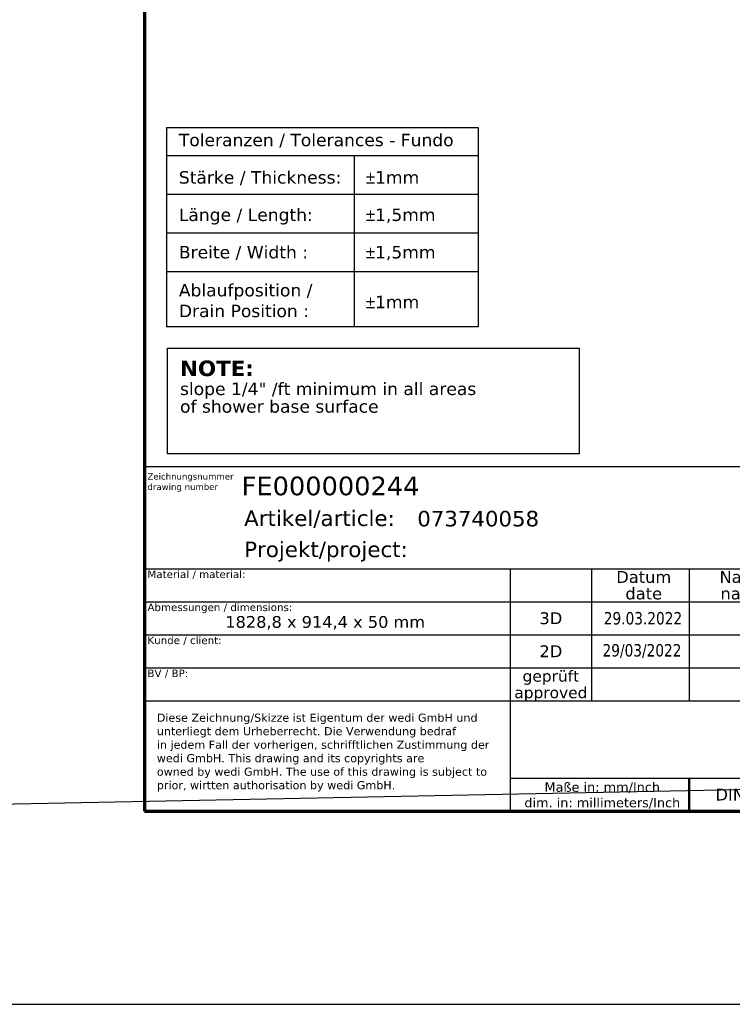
# Model space of a CAD drawing. Header units: millimetres. Extents: x -13716 to 13716, y -375 to 4365.
# Tile 2 of 12: x 0 to 1714, y -375 to 1995. Entities that reach past the tile are written whole.
import ezdxf
from ezdxf.enums import TextEntityAlignment as Align

# ---------------------------------------------------------------- set-up
doc = ezdxf.new("R2010")
doc.units = ezdxf.units.MM
doc.header["$LTSCALE"] = 15
doc.layers.get('0').update_dxf_attribs({"lineweight": 25})
for name, color, linetype, lineweight in [('AM_BOR', 7, 'Continuous', 25), ('Rahmen (ISO)', 7, 'Continuous', 70), ('Skizziergeometrie (ISO)', 7, 'Continuous', 25), ('Symbol (ISO)', 7, 'Continuous', 25), ('Titel (ISO)', 7, 'Continuous', 50)]:
    doc.layers.add(name, color=color, linetype=linetype, lineweight=lineweight)
doc.styles.add('Notiztext 3.5', font='verdana.ttf')
doc.styles.add('Pfeiltext', font='verdana.ttf')
doc.styles.get("Standard").update_dxf_attribs({"font": 'verdana.ttf'})
doc.styles.add('Textstil26', font='verdana.ttf')
doc.styles.add('Textstil27', font='verdana.ttf')
doc.styles.add('Textstil28', font='verdana.ttf')
doc.styles.add('Textstil30', font='verdana.ttf')
doc.styles.add('Textstil32', font='verdana.ttf', dxfattribs={"width": 0.8})
doc.styles.add('Textstil69', font='verdana.ttf')
doc.styles.add('Textstil76', font='verdana.ttf')
doc.styles.add('Textstil77', font='verdana.ttf')

# ---------------------------------------------------------------- blocks, each defined once
blk = doc.blocks.new('Ränder wedi_Zeichnungsrahmen')
at = {"layer": 'Rahmen (ISO)'}
for p, q in [((20, 291), (20, 6)), ((20, 6), (204, 6))]:
    blk.add_line(p, q, dxfattribs=at)
blk = doc.blocks.new('Schriftfelder wedi Standard - Inch_Zoll ohne Toleranz')
at = {"layer": 'AM_BOR', "color": 7}
for p, q in [((-4.84, 54), (-188.84, 54)), ((-188.84, 54), (-188.84, -1.25)), ((-188.84, 37.65), (-4.84, 37.65)), ((-130.14, 37.65), (-130.14, 18.45)), ((-117.14, 37.65), (-117.14, 16.45)), ((-101.44, 37.65), (-101.44, 16.45)), ((-188.84, 32.35), (-130.14, 32.35)), ((-188.84, 27.05), (-130.14, 27.05)), ((-188.84, 21.75), (-130.14, 21.75)), ((-130.14, 18.45), (-130.14, -1.25)), ((-188.84, 16.45), (-130.14, 16.45)), ((-130.14, 4.05), (-4.84, 4.05)), ((-188.84, -1.25), (-4.84, -1.25))]:
    blk.add_line(p, q, dxfattribs=at)
at = {"layer": 'AM_BOR'}
for p, q in [((-130.14, 32.35), (-84.04, 32.35)), ((-130.14, 27.05), (-84.04, 27.05)), ((-130.14, 21.75), (-84.04, 21.75)), ((-130.14, 16.45), (-84.04, 16.45))]:
    blk.add_line(p, q, dxfattribs=at)
at = {"layer": 'Titel (ISO)'}
blk.add_line((-101.44, 4.05), (-101.44, -1.25), dxfattribs=at)
at = {"layer": 'AM_BOR', "color": 7}
for s, p in [('Artikel/article:', (-172.84, 44.5)), ('Projekt/project:', (-172.84, 39.5))]:
    blk.add_text(s, height=2.5, dxfattribs=at).set_placement(p)
for s, height, style, p in [('Datum', 1.9, 'Textstil27', (-108.74, 36.32)), ('Name', 1.9, 'Textstil27', (-92.74, 36.32)), ('date', 1.9, 'Textstil27', (-108.74, 33.67)), ('name', 1.9, 'Textstil27', (-92.74, 33.67)), ('3D', 1.9, 'Textstil27', (-123.64, 29.7)), ('2D', 1.9, 'Textstil27', (-123.64, 24.4)), ('geprüft', 1.8, 'Textstil28', (-123.64, 20.42)), ('approved', 1.8, 'Textstil28', (-123.64, 17.77)), ('DIN A4', 1.9, 'Textstil27', (-92.74, 1.4))]:
    blk.add_text(s, height=height, dxfattribs=dict(at, style=style)).set_placement(p, align=Align.MIDDLE_CENTER)
at = {"layer": 'AM_BOR', "color": 7, "insert": (-115.39, 1.26), "char_height": 1.5, "width": 25.8686, "attachment_point": 5}
blk.add_mtext('\\fVerdana|b0|i0;\\H1.5000;Maße in: mm/Inch\\P\\fVerdana|b0|i0;\\H1.5000;dim. in: millimeters/Inch', dxfattribs=at)
at = {"layer": 'AM_BOR', "color": 7}
for tag, p, height, style in [('Zeichnungsnummer_001', (-173.24, 49.43), 3, 'Textstil30'), ('Artikelnummer_001', (-145.06, 44.44), 2.49, 'Textstil69')]:
    blk.add_attdef(tag, p, '', height=height, dxfattribs=dict(at, style=style))
blk.add_attdef('TITEL_001', (-73.71, 45.9), '', height=2.5, dxfattribs=at)
at = {"layer": 'AM_BOR', "color": 7, "style": 'Textstil69'}
blk.add_attdef('PROJEKT', text='', height=2.49, dxfattribs=at).set_placement((-144.84, 41.98), align=Align.TOP_LEFT)
at = {"layer": 'AM_BOR', "color": 7, "style": 'Textstil32', "width": 0.8}
for tag, p in [('ERSTELLUNGSDATUM_001', (-115.15, 28.7)), ('KONSTRUKTEUR_001', (-94.01, 28.67)), ('ERSTELLUNGSDATUM_001', (-115.35, 23.55)), ('KONSTRUKTEUR_001', (-94.01, 23.37))]:
    blk.add_attdef(tag, p, '', height=2, dxfattribs=at)
for tag, p in [('KONTROLLDATUM', (-108.74, 19.1)), ('KONTROLLIERT_VON', (-92.74, 19.1))]:
    blk.add_attdef(tag, text='', height=2, dxfattribs=at).set_placement(p, align=Align.MIDDLE_CENTER)
at = {"layer": 'Titel (ISO)', "color": 179, "true_color": 0x262659, "insert": (-188.34, 52.95), "char_height": 1, "attachment_point": 1, "line_spacing_factor": 0.999579, "style": 'Pfeiltext'}
blk.add_mtext('\\fVerdana|b0|i0;\\H1.0000;Zeichnungsnummer\\Pdrawing number', dxfattribs=at)
at = {"layer": 'Titel (ISO)', "style": 'Notiztext 3.5'}
for s, insert, char_height, attachment_point in [('\\fVerdana|b0|i0;\\H1.2000;Material / material:', (-188.34, 37.35), 1.2, 1), ('\\fVerdana|b0|i0;\\H1.2000;Abmessungen / dimensions:', (-188.34, 32.05), 1.2, 1), ('\\fVerdana|b0|i0;\\H1.8900;1828,8 x 914,4 x 50 mm', (-159.84, 30.05), 1.89, 2), ('\\fVerdana|b0|i0;\\H1.2000;Kunde / client:', (-188.34, 26.75), 1.2, 1), ('\\fVerdana|b0|i0;\\H1.2000;BV / BP:', (-188.34, 21.45), 1.2, 1)]:
    blk.add_mtext(s, dxfattribs=dict(at, insert=insert, char_height=char_height, attachment_point=attachment_point))
at = {"layer": 'Titel (ISO)', "color": 179, "true_color": 0x262659, "insert": (-186.84, 14.39), "char_height": 1.3, "width": 54.3294, "attachment_point": 1, "line_spacing_factor": 0.999579, "style": 'Pfeiltext'}
blk.add_mtext('\\fVerdana|b0|i0;\\H1.3000;Diese Zeichnung/Skizze ist Eigentum der wedi GmbH und unterliegt dem Urheberrecht. Die Verwendung bedraf \\P\\fVerdana|b0|i0;\\H1.3000;in jedem Fall der vorherigen, schrifftlichen Zustimmung der wedi GmbH. This drawing and its copyrights are \\P\\fVerdana|b0|i0;\\H1.3000;owned by wedi GmbH. The use of this drawing is subject to prior, wirtten authorisation by wedi GmbH.', dxfattribs=at)
at = {"layer": 'Titel (ISO)', "color": 7, "style": 'Pfeiltext'}
blk.add_attdef('BESCHREIBUNG_001', (-70.66, 40.38), '', height=2, dxfattribs=at)
at = {"layer": 'Titel (ISO)'}
for tag, p, height, style in [('Anfänglicher_Ansichtsmaßstab_001', (-64.5, 33.84), 2.5, 'Textstil26'), ('REVISIONSNUMMER_001', (-74.88, -0.54), 1.79, 'Textstil77'), ('STATUS_001', (-52.63, -0.63), 1.79, 'Textstil77')]:
    blk.add_attdef(tag, p, '', height=height, dxfattribs=dict(at, style=style))
at = {"layer": 'Titel (ISO)', "style": 'Textstil26'}
blk.add_attdef('<MASSE3;>', text='', height=2.5, dxfattribs=at).set_placement((-26.84, 36.35), align=Align.TOP_LEFT)
at = {"layer": 'Titel (ISO)', "style": 'Textstil76'}
for tag, p in [('MATERIAL', (-159.84, 35.35)), ('FIRMA', (-159.84, 24.75)), ('Bauvorhaben', (-159.84, 19.45))]:
    blk.add_attdef(tag, text='', height=1.89, dxfattribs=at).set_placement(p, align=Align.TOP_CENTER)
blk = doc.blocks.new('Gefälle_Hinweis_USA')
at = {"layer": 'Skizziergeometrie (ISO)'}
for p, q in [((-33, 8.5), (33, 8.5)), ((-33, -8.5), (-33, 8.5)), ((33, 8.5), (33, -8.5)), ((33, -8.5), (-33, -8.5))]:
    blk.add_line(p, q, dxfattribs=at)
at = {"layer": 'Symbol (ISO)', "color": 179, "true_color": 0x262659, "insert": (-31, 6.5), "char_height": 2, "attachment_point": 1, "line_spacing_factor": 0.849368, "style": 'Pfeiltext'}
blk.add_mtext('{\\fVerdana|b1|i0|c0|p34;\\H1.25x;NOTE:\\P\\fVerdana|b0|i0|c0|p34;\\H0.8x;slope 1/4" /ft minimum in all areas\\H1.31978x; \\H0.7577x;\\Pof shower base surface\\H1.16945x; \\H0.8551x;\\P \\H1.13765x; }', dxfattribs=at)
blk = doc.blocks.new('Kundentoleranzen Fundo')
at = {"layer": 'Skizziergeometrie (ISO)'}
for p, q in [((-25, 16), (25, 16)), ((-25, 16), (-25, -16)), ((25, 16), (25, -16)), ((-25, 11.5), (25, 11.5)), ((5.1, 11.5), (5.1, -16)), ((-25, 5.3), (25, 5.3)), ((-25, -0.9), (25, -0.9)), ((-25, -7.1), (25, -7.1)), ((25, -16), (-25, -16))]:
    blk.add_line(p, q, dxfattribs=at)
at = {"layer": 'Symbol (ISO)', "color": 7, "char_height": 2, "attachment_point": 1, "style": 'Pfeiltext'}
for s, insert in [('\\fVerdana|b0|i0;Toleranzen / Tolerances - Fundo', (-23, 15)), ('\\fVerdana|b0|i0;Stärke / Thickness:', (-23, 9)), ('\\fAIGDT|b0|i0;\\H2.0000;`\\fVerdana|b0|i0;\\H2.0000;1mm', (7, 9)), ('\\fVerdana|b0|i0;Länge / Length:', (-23, 3)), ('\\fAIGDT|b0|i0;\\H2.0000;`\\fVerdana|b0|i0;\\H2.0000;1,5mm', (7, 3)), ('\\fVerdana|b0|i0;Breite / Width :', (-23, -3)), ('\\fAIGDT|b0|i0;\\H2.0000;`\\fVerdana|b0|i0;\\H2.0000;1,5mm', (7, -3)), ('\\fAIGDT|b0|i0;\\H2.0000;`\\fVerdana|b0|i0;\\H2.0000;1mm', (7, -11))]:
    blk.add_mtext(s, dxfattribs=dict(at, insert=insert))
at = {"layer": 'Symbol (ISO)', "color": 7, "insert": (-23, -9.1), "char_height": 2, "attachment_point": 1, "line_spacing_factor": 0.999579, "style": 'Pfeiltext'}
blk.add_mtext('\\fVerdana|b0|i0;Ablaufposition / \\P\\fVerdana|b0|i0;Drain Position :', dxfattribs=at)

msp = doc.modelspace()

# ---------------------------------------------------------------- linework, layer by layer
for p, q in [((13525.31, 375), (-7318.69, -37.5)), ((-7550.6, -375), (13716, -375))]:
    msp.add_line(p, q)

# ---------------------------------------------------------------- block references
at = {"xscale": 15, "yscale": 15, "zscale": 15}
for name, p in [('Ränder wedi_Zeichnungsrahmen', (0, 0)), ('Kundentoleranzen Fundo', (727.92, 1495.46)), ('Gefälle_Hinweis_USA', (850.8, 1077.15))]:
    msp.add_blockref(name, p, dxfattribs=at)
ref = msp.add_blockref('Schriftfelder wedi Standard - Inch_Zoll ohne Toleranz', (3132.53, 108.82), dxfattribs=dict(xscale=15, yscale=15, zscale=15))
ref.add_attrib('ERSTELLUNGSDATUM_001', '29.03.2022', (1405.32, 539.25), dxfattribs={"layer": 'AM_BOR', "color": 7, "height": 30, "style": 'Textstil32', "width": 0.8})
ref.add_attrib('ERSTELLUNGSDATUM_001', '29/03/2022', (1402.34, 462.14), dxfattribs={"layer": 'AM_BOR', "color": 7, "height": 30, "style": 'Textstil32', "width": 0.8})
ref.add_attrib('Zeichnungsnummer_001', 'FE000000244', (533.96, 850.31), dxfattribs={"layer": 'AM_BOR', "color": 7, "height": 45, "style": 'Textstil30'})
ref.add_attrib('Artikelnummer_001', '073740058', (956.57, 775.4), dxfattribs={"layer": 'AM_BOR', "color": 7, "height": 37.31, "style": 'Textstil69'})

doc.saveas('drawing.dxf')
